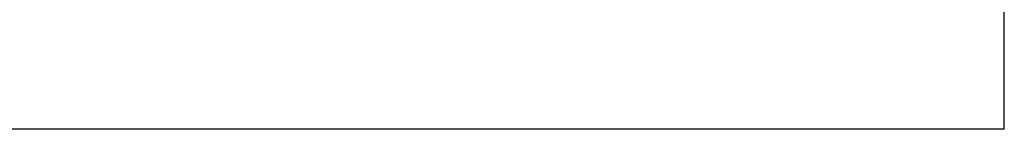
# Model space of a CAD drawing. Header units: millimetres. Extents: x -1200 to 89261, y -18765 to 52904.
# Tile 10 of 20: x 35167 to 36343, y 4564 to 4695. Entities that reach past the tile are written whole.
import ezdxf

# ---------------------------------------------------------------- set-up
doc = ezdxf.new("R2010")
doc.units = ezdxf.units.MM
doc.header["$LTSCALE"] = 15
doc.layers.add('T_zarizeni', color=4, linetype='Continuous')

msp = doc.modelspace()

# ---------------------------------------------------------------- linework, layer by layer
at = {"layer": 'T_zarizeni', "ltscale": 2}
for q in [(36342.72284314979, 5338.810087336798), (34802.90535526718, 4563.883024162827)]:
    msp.add_line((36342.72284314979, 4563.883024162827), q, dxfattribs=at)

doc.saveas('drawing.dxf')
